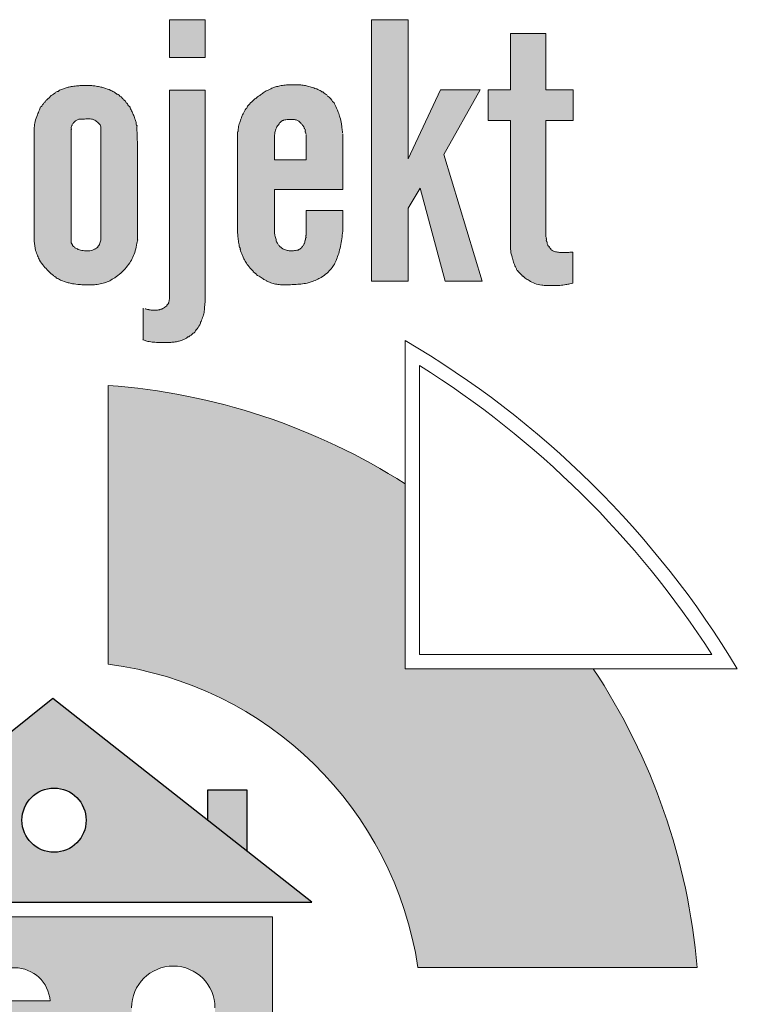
# Model space of a CAD drawing. Header units: millimetres. Extents: x -14609 to 44937, y 52278 to 67558.
# Tile 12 of 48: x 32071 to 32132, y 54076 to 54159. Entities that reach past the tile are written whole.
import ezdxf

# ---------------------------------------------------------------- set-up
doc = ezdxf.new("R2010")
doc.units = ezdxf.units.MM

msp = doc.modelspace()

# ---------------------------------------------------------------- hatches: boundary and pattern name
at = {"linetype": 'Continuous', "lineweight": 20}
for points in [[(32087.043, 54158.944), (32084.06, 54158.944), (32084.06, 54155.77), (32087.043, 54155.77)], [(32107.06, 54147.634), (32110.108, 54153.053), (32106.788, 54153.053), (32104.066, 54147.265), (32104.066, 54158.944), (32101.006, 54158.944), (32101.006, 54137.012), (32104.066, 54137.012), (32104.066, 54143.136), (32105.088, 54144.813), (32107.193, 54137.012), (32110.297, 54137.012)], [(32110.804, 54153.053), (32110.804, 54150.484), (32112.664, 54150.484), (32112.666, 54139.743), (32112.695, 54139.465), (32112.736, 54139.27), (32112.869, 54138.769), (32112.985, 54138.428), (32113.077, 54138.207), (32113.162, 54138.049), (32113.284, 54137.866), (32113.384, 54137.742), (32113.721, 54137.402), (32113.843, 54137.298), (32113.974, 54137.207), (32114.427, 54136.953), (32114.641, 54136.845), (32114.807, 54136.78), (32115.019, 54136.722), (32115.276, 54136.677), (32115.594, 54136.647), (32115.993, 54136.635), (32116.532, 54136.645), (32116.95, 54136.671), (32117.287, 54136.714), (32117.737, 54136.805), (32117.891, 54136.849), (32117.891, 54139.445), (32117.384, 54139.415), (32117.13, 54139.405), (32116.853, 54139.418), (32116.577, 54139.451), (32116.4, 54139.488), (32116.285, 54139.526), (32116.199, 54139.569), (32116.119, 54139.625), (32116.031, 54139.708), (32115.939, 54139.82), (32115.847, 54139.962), (32115.781, 54140.091), (32115.732, 54140.227), (32115.69, 54140.415), (32115.643, 54140.774), (32115.643, 54150.484), (32117.929, 54150.484), (32117.929, 54153.053), (32115.643, 54153.053), (32115.643, 54157.789), (32112.664, 54157.789), (32112.664, 54153.053)], [(32081.852, 54132.117), (32081.948, 54132.062), (32082.119, 54131.995), (32082.279, 54131.95), (32082.697, 54131.886), (32083.23, 54131.865), (32083.836, 54131.866), (32084.112, 54131.873), (32084.46, 54131.908), (32084.768, 54131.959), (32084.983, 54132.011), (32085.156, 54132.072), (32085.356, 54132.166), (32085.58, 54132.293), (32085.779, 54132.426), (32085.939, 54132.55), (32086.074, 54132.675), (32086.224, 54132.837), (32086.41, 54133.066), (32086.526, 54133.233), (32086.605, 54133.377), (32086.718, 54133.649), (32086.855, 54134.01), (32086.921, 54134.24), (32086.967, 54134.475), (32086.997, 54134.768), (32087.039, 54135.281), (32087.043, 54153.043), (32084.06, 54153.043), (32084.057, 54135.614), (32084.019, 54135.281), (32083.991, 54135.187), (32083.892, 54135.042), (32083.751, 54134.902), (32083.63, 54134.802), (32083.514, 54134.727), (32083.39, 54134.667), (32083.24, 54134.62), (32083.085, 54134.591), (32082.908, 54134.582), (32082.534, 54134.581), (32082.398, 54134.6), (32082.131, 54134.671), (32081.996, 54134.694), (32081.886, 54134.728)], [(32078.919, 54104.877, -0.335183), (32104.894, 54079.445), (32128.322, 54079.445, 0.126084), (32119.605, 54104.502), (32103.829, 54104.502), (32103.829, 54120.006, 0.124678), (32078.919, 54128.266)]]:
    msp.add_hatch(color=152, dxfattribs=at).paths.add_polyline_path(points)
h = msp.add_hatch(color=152, dxfattribs=at)
h.paths.add_polyline_path([(32072.713, 54140.346), (32072.744, 54139.977), (32072.78, 54139.753), (32072.829, 54139.562), (32072.916, 54139.323), (32073.104, 54138.878), (32073.181, 54138.727), (32073.29, 54138.562), (32073.448, 54138.36), (32073.743, 54138.014), (32073.918, 54137.83), (32074.126, 54137.638), (32074.432, 54137.384), (32074.57, 54137.285), (32074.743, 54137.188), (32075.002, 54137.071), (32075.294, 54136.96), (32075.592, 54136.87), (32075.896, 54136.802), (32076.233, 54136.75), (32076.571, 54136.72), (32077.081, 54136.705), (32077.705, 54136.71), (32077.959, 54136.728), (32078.211, 54136.767), (32078.488, 54136.832), (32078.731, 54136.91), (32078.939, 54136.999), (32079.165, 54137.118), (32079.455, 54137.296), (32079.688, 54137.458), (32079.888, 54137.617), (32080.077, 54137.788), (32080.274, 54137.991), (32080.48, 54138.226), (32080.653, 54138.451), (32080.796, 54138.662), (32080.922, 54138.884), (32081.031, 54139.115), (32081.121, 54139.354), (32081.2, 54139.626), (32081.273, 54139.959), (32081.361, 54140.49), (32081.359, 54148.765), (32081.315, 54150.088), (32081.289, 54150.23), (32081.221, 54150.447), (32081.053, 54150.912), (32080.917, 54151.213), (32080.738, 54151.561), (32080.64, 54151.719), (32080.349, 54152.12), (32080.266, 54152.21), (32079.951, 54152.508), (32079.82, 54152.608), (32079.458, 54152.847), (32079.259, 54152.955), (32078.995, 54153.073), (32078.704, 54153.179), (32078.388, 54153.272), (32078.106, 54153.334), (32077.718, 54153.392), (32077.431, 54153.419), (32076.915, 54153.426), (32076.544, 54153.416), (32076.113, 54153.376), (32075.766, 54153.326), (32075.504, 54153.268), (32075.228, 54153.182), (32074.959, 54153.078), (32074.754, 54152.98), (32074.613, 54152.895), (32074.375, 54152.73), (32074.149, 54152.585), (32074.053, 54152.508), (32073.849, 54152.303), (32073.715, 54152.175), (32073.44, 54151.841), (32073.31, 54151.655), (32073.184, 54151.442), (32073.095, 54151.256), (32072.846, 54150.621), (32072.785, 54150.425), (32072.746, 54150.223), (32072.713, 54149.914)])
h.paths.add_polyline_path([(32075.811, 54140.25), (32075.813, 54149.9), (32075.834, 54150.013), (32075.869, 54150.102), (32075.927, 54150.201), (32076.02, 54150.323), (32076.101, 54150.405), (32076.191, 54150.476), (32076.324, 54150.551), (32076.414, 54150.583), (32076.547, 54150.602), (32077.158, 54150.62), (32077.407, 54150.614), (32077.577, 54150.591), (32077.707, 54150.555), (32077.811, 54150.506), (32077.906, 54150.442), (32078.066, 54150.306), (32078.147, 54150.225), (32078.268, 54150.046), (32078.296, 54149.93), (32078.292, 54140.441), (32078.24, 54140.262), (32078.151, 54140.044), (32078.09, 54139.935), (32077.963, 54139.804), (32077.842, 54139.731), (32077.657, 54139.643), (32077.496, 54139.587), (32077.361, 54139.56), (32077.207, 54139.55), (32076.88, 54139.566), (32076.666, 54139.594), (32076.5, 54139.634), (32076.355, 54139.689), (32076.219, 54139.762), (32076.079, 54139.861), (32075.925, 54140.013), (32075.869, 54140.105)], flags=0)
h = msp.add_hatch(color=152, dxfattribs=at)
h.paths.add_polyline_path([(32089.768, 54149.541), (32089.771, 54141.024), (32089.857, 54140.272), (32089.91, 54139.948), (32089.97, 54139.703), (32090.053, 54139.465), (32090.273, 54138.927), (32090.366, 54138.749), (32090.516, 54138.514), (32090.693, 54138.268), (32090.838, 54138.093), (32091.012, 54137.911), (32091.252, 54137.687), (32091.426, 54137.541), (32091.671, 54137.363), (32092.134, 54137.056), (32092.268, 54136.986), (32092.553, 54136.881), (32092.818, 54136.8), (32093.04, 54136.754), (32093.366, 54136.715), (32093.669, 54136.698), (32094.022, 54136.703), (32094.753, 54136.743), (32095.205, 54136.787), (32095.554, 54136.839), (32095.8, 54136.897), (32096.064, 54136.983), (32096.321, 54137.089), (32096.569, 54137.213), (32096.852, 54137.379), (32097.063, 54137.52), (32097.222, 54137.644), (32097.352, 54137.763), (32097.508, 54137.928), (32097.703, 54138.161), (32097.823, 54138.324), (32097.913, 54138.475), (32098.008, 54138.681), (32098.188, 54139.154), (32098.28, 54139.442), (32098.365, 54139.785), (32098.463, 54140.281), (32098.538, 54140.78), (32098.59, 54141.205), (32098.59, 54142.939), (32095.513, 54142.939), (32095.51, 54140.86), (32095.451, 54140.444), (32095.409, 54140.29), (32095.343, 54140.122), (32095.269, 54139.98), (32095.212, 54139.898), (32095.128, 54139.813), (32095.006, 54139.709), (32094.921, 54139.656), (32094.828, 54139.619), (32094.71, 54139.595), (32094.431, 54139.568), (32094.091, 54139.568), (32093.933, 54139.588), (32093.777, 54139.627), (32093.666, 54139.672), (32093.582, 54139.726), (32093.403, 54139.854), (32093.283, 54139.96), (32093.218, 54140.036), (32093.105, 54140.201), (32093.051, 54140.308), (32092.998, 54140.48), (32092.905, 54140.828), (32092.871, 54141.045), (32092.859, 54141.165), (32092.859, 54144.707), (32098.59, 54144.707), (32098.587, 54149.384), (32098.497, 54150.063), (32098.416, 54150.519), (32098.35, 54150.788), (32098.251, 54151.086), (32098.102, 54151.467), (32097.998, 54151.684), (32097.894, 54151.859), (32097.602, 54152.287), (32097.531, 54152.372), (32097.435, 54152.459), (32096.982, 54152.841), (32096.86, 54152.924), (32096.696, 54153.012), (32096.458, 54153.114), (32096.177, 54153.208), (32095.575, 54153.392), (32095.358, 54153.438), (32095.1, 54153.468), (32094.805, 54153.479), (32094.175, 54153.481), (32093.695, 54153.452), (32093.402, 54153.41), (32093.112, 54153.349), (32092.899, 54153.284), (32092.52, 54153.136), (32092.27, 54153.016), (32092.093, 54152.915), (32091.438, 54152.463), (32091.027, 54152.117), (32090.853, 54151.951), (32090.69, 54151.774), (32090.539, 54151.586), (32090.415, 54151.402), (32090.297, 54151.192), (32090.18, 54150.94), (32089.993, 54150.457), (32089.905, 54150.193), (32089.835, 54149.905)])
h.paths.add_polyline_path([(32095.513, 54147.202), (32092.859, 54147.202), (32092.861, 54149.191), (32092.913, 54149.512), (32092.963, 54149.711), (32093.022, 54149.863), (32093.081, 54149.97), (32093.248, 54150.202), (32093.351, 54150.327), (32093.439, 54150.412), (32093.594, 54150.508), (32093.713, 54150.536), (32093.996, 54150.567), (32094.281, 54150.575), (32094.525, 54150.567), (32094.667, 54150.545), (32094.783, 54150.507), (32094.936, 54150.408), (32095.069, 54150.282), (32095.131, 54150.201), (32095.239, 54150.079), (32095.317, 54149.959), (32095.383, 54149.833), (32095.43, 54149.699), (32095.513, 54149.321)], flags=0)
at = {"linetype": 'Continuous', "lineweight": 25, "true_color": 0xdf0000}
h = msp.add_hatch(color=12, dxfattribs=at)
h.paths.add_polyline_path([(32052.945, 54084.918), (32095.987, 54084.918), (32074.257, 54102.01)])
h.paths.add_polyline_path([(32071.679, 54091.795, -1.000002), (32077.064, 54091.795, -1)], flags=0)
msp.add_hatch(color=12, dxfattribs=at).paths.add_polyline_path([(32090.539, 54094.337), (32087.263, 54094.337), (32087.263, 54091.78), (32090.539, 54089.203)])
at = {"linetype": 'Continuous', "lineweight": 20}
h = msp.add_hatch(color=152, dxfattribs=at)
h.paths.add_polyline_path([(32055.819, 54083.678), (32055.819, 54065.502), (32080.872, 54065.502), (32080.872, 54076.058, -0.999998), (32087.871, 54076.058), (32087.871, 54065.502), (32092.694, 54065.502), (32092.694, 54083.678)])
h.paths.add_polyline_path([(32066.972, 54071.447), (32061.024, 54071.447), (32061.024, 54075.704), (32066.972, 54075.704)], flags=0)
h.paths.add_polyline_path([(32061.031, 54076.647, -0.933066), (32066.965, 54076.647)], flags=0)
h.paths.add_polyline_path([(32068.096, 54075.704), (32074.044, 54075.704), (32074.044, 54071.447), (32068.096, 54071.447)], flags=0)
h.paths.add_polyline_path([(32074.037, 54076.647), (32068.103, 54076.647, -0.933066)], flags=0)

# ---------------------------------------------------------------- linework, layer by layer
at = {"color": 152, "linetype": 'Continuous', "lineweight": 20}
for p, q in [((32078.919, 54128.266), (32078.919, 54104.877)), ((32068.103, 54076.647), (32074.037, 54076.647))]:
    msp.add_line(p, q, dxfattribs=at)
at = {"color": 152, "linetype": 'Continuous', "lineweight": 20, "flags": 128}
msp.add_lwpolyline([(32084.06, 54158.944), (32087.043, 54158.944), (32087.043, 54155.77), (32084.06, 54155.77)], close=True, dxfattribs=at)
for points in [[(32104.066, 54143.136), (32104.066, 54137.012), (32101.006, 54137.012), (32101.006, 54158.944), (32104.066, 54158.944), (32104.066, 54147.265)], [(32112.664, 54153.053), (32112.664, 54157.789), (32115.643, 54157.789), (32115.643, 54153.053)], [(32084.06, 54135.634), (32084.06, 54153.043), (32087.043, 54153.043), (32087.043, 54135.317)], [(32110.108, 54153.053), (32106.788, 54153.053), (32104.066, 54147.265)], [(32110.108, 54153.053), (32107.06, 54147.634)], [(32112.664, 54150.484), (32110.804, 54150.484), (32110.804, 54153.053), (32112.664, 54153.053)], [(32115.643, 54150.484), (32117.929, 54150.484), (32117.929, 54153.053), (32115.643, 54153.053)], [(32112.664, 54139.763), (32112.664, 54150.484)], [(32115.643, 54150.484), (32115.643, 54140.774)], [(32072.712, 54149.894), (32072.712, 54140.375)], [(32075.811, 54149.747), (32075.811, 54140.25)], [(32078.296, 54140.456), (32078.296, 54149.93)], [(32089.768, 54149.541), (32089.768, 54141.049)], [(32081.361, 54140.49), (32081.361, 54148.703)], [(32092.859, 54144.707), (32098.59, 54144.707), (32098.59, 54149.365)], [(32092.859, 54147.202), (32095.513, 54147.202), (32095.513, 54149.321)], [(32092.859, 54147.202), (32092.859, 54149.17)], [(32105.088, 54144.813), (32107.193, 54137.012), (32110.297, 54137.012), (32107.06, 54147.634)], [(32092.859, 54141.165), (32092.859, 54144.707)], [(32104.066, 54143.136), (32105.088, 54144.813)], [(32098.59, 54141.205), (32098.59, 54142.939), (32095.513, 54142.939), (32095.513, 54140.88)], [(32117.891, 54139.445), (32117.891, 54136.849)], [(32081.852, 54132.117), (32081.852, 54134.733)], [(32131.694, 54104.502), (32103.829, 54104.502), (32103.829, 54132.027)], [(32131.694, 54104.502), (32103.829, 54104.502), (32103.829, 54132.027)], [(32129.558, 54105.709), (32105.036, 54105.709), (32105.036, 54129.926)], [(32080.872, 54065.502), (32055.819, 54065.502), (32055.819, 54083.678), (32092.694, 54083.678), (32092.694, 54065.502), (32087.871, 54065.502)], [(32128.322, 54079.445), (32104.894, 54079.445)]]:
    msp.add_lwpolyline(points, dxfattribs=at)
at = {"color": 12, "linetype": 'Continuous', "lineweight": 25, "true_color": 0xdf0000, "flags": 128}
msp.add_lwpolyline([(32052.945, 54084.918), (32095.987, 54084.918), (32074.257, 54102.01)], close=True, dxfattribs=at)
msp.add_lwpolyline([(32087.263, 54091.78), (32087.263, 54094.337), (32090.539, 54094.337), (32090.539, 54089.203)], dxfattribs=at)
at = {"color": 12, "linetype": 'Continuous', "lineweight": 25, "true_color": 0xdf0000}
msp.add_circle((32074.372, 54091.795), 2.692, dxfattribs=at)
at = {"color": 152, "linetype": 'Continuous', "lineweight": 20}
for centre, radius, start, end in [((32063.741, 54063.578), 79.325, 31.05859, 59.64442), ((32062.889, 54062.725), 79.325, 32.81122, 57.90508), ((32075.069, 54074.964), 53.441, 57.4408, 85.86816), ((32075.069, 54074.964), 30.16, 8.54401, 82.66507), ((32075.069, 54074.964), 53.441, 4.80971, 33.5544), ((32071.07, 54076.441), 2.974, 3.96627, 176.03373), ((32084.372, 54076.058), 3.5, 0, 180)]:
    msp.add_arc(centre, radius, start, end, dxfattribs=at)
for points, knots in [([(32072.712, 54149.894), (32072.726, 54150.064), (32072.74, 54150.234), (32072.779, 54150.398), (32072.825, 54150.593), (32072.906, 54150.78), (32072.981, 54150.969), (32073.034, 54151.104), (32073.083, 54151.239), (32073.146, 54151.369), (32073.195, 54151.469), (32073.201, 54151.659), (32073.313, 54151.659), (32073.395, 54151.659), (32073.372, 54151.86), (32073.454, 54151.86), (32073.526, 54151.86), (32073.519, 54152.026), (32073.591, 54152.026), (32073.666, 54152.026), (32073.662, 54152.197), (32073.736, 54152.197), (32073.804, 54152.197), (32073.817, 54152.338), (32073.886, 54152.338), (32073.961, 54152.338), (32073.989, 54152.449), (32074.044, 54152.5), (32074.16, 54152.608), (32074.305, 54152.681), (32074.437, 54152.771), (32074.505, 54152.817), (32074.557, 54152.912), (32074.638, 54152.912), (32074.741, 54152.912), (32074.808, 54153.057), (32074.912, 54153.057)], [0, 0, 0, 0, 1, 1, 1, 2, 2, 2, 3, 3, 3, 4, 4, 4, 5, 5, 5, 6, 6, 6, 7, 7, 7, 8, 8, 8, 9, 9, 9, 10, 10, 10, 11, 11, 11, 12, 12, 12, 12]), ([(32074.912, 54153.057), (32075.018, 54153.105), (32075.127, 54153.147), (32075.237, 54153.185), (32075.339, 54153.221), (32075.443, 54153.253), (32075.548, 54153.279), (32075.637, 54153.302), (32075.727, 54153.32), (32075.818, 54153.335), (32075.958, 54153.359), (32076.099, 54153.376), (32076.241, 54153.39), (32076.375, 54153.404), (32076.51, 54153.415), (32076.644, 54153.421), (32076.795, 54153.427), (32076.946, 54153.426), (32077.097, 54153.425), (32077.22, 54153.425), (32077.342, 54153.424), (32077.465, 54153.417), (32077.575, 54153.41), (32077.684, 54153.397), (32077.794, 54153.383), (32077.933, 54153.364), (32078.071, 54153.343), (32078.208, 54153.314), (32078.326, 54153.289), (32078.443, 54153.259), (32078.559, 54153.225), (32078.752, 54153.167), (32078.942, 54153.099), (32079.126, 54153.017), (32079.247, 54152.963), (32079.366, 54152.904), (32079.479, 54152.834), (32079.552, 54152.79), (32079.607, 54152.693), (32079.693, 54152.693), (32079.797, 54152.693), (32079.843, 54152.512), (32079.947, 54152.512), (32080.04, 54152.512), (32080.056, 54152.318), (32080.15, 54152.318), (32080.231, 54152.318), (32080.244, 54152.149), (32080.325, 54152.149), (32080.414, 54152.149), (32080.395, 54151.933), (32080.484, 54151.933), (32080.584, 54151.933), (32080.56, 54151.692), (32080.659, 54151.692), (32080.749, 54151.692), (32080.752, 54151.537), (32080.793, 54151.458), (32080.848, 54151.353), (32080.9, 54151.248), (32080.95, 54151.142), (32080.999, 54151.039), (32081.046, 54150.935), (32081.085, 54150.829), (32081.109, 54150.765), (32081.13, 54150.7), (32081.153, 54150.636), (32081.188, 54150.536), (32081.227, 54150.438), (32081.259, 54150.336), (32081.286, 54150.252), (32081.228, 54150.077), (32081.316, 54150.077), (32081.357, 54150.077), (32081.321, 54149.996), (32081.321, 54149.955), (32081.329, 54149.538), (32081.343, 54149.121), (32081.361, 54148.703)], [0, 0, 0, 0, 1, 1, 1, 2, 2, 2, 3, 3, 3, 4, 4, 4, 5, 5, 5, 6, 6, 6, 7, 7, 7, 8, 8, 8, 9, 9, 9, 10, 10, 10, 11, 11, 11, 12, 12, 12, 13, 13, 13, 14, 14, 14, 15, 15, 15, 16, 16, 16, 17, 17, 17, 18, 18, 18, 19, 19, 19, 20, 20, 20, 21, 21, 21, 22, 22, 22, 23, 23, 23, 24, 24, 24, 25, 25, 25, 26, 26, 26, 26]), ([(32090.661, 54151.74), (32090.79, 54151.893), (32090.932, 54152.036), (32091.084, 54152.167), (32091.15, 54152.224), (32091.198, 54152.336), (32091.286, 54152.336), (32091.355, 54152.336), (32091.377, 54152.469), (32091.446, 54152.469), (32091.518, 54152.469), (32091.552, 54152.592), (32091.624, 54152.592), (32091.683, 54152.592), (32091.711, 54152.692), (32091.77, 54152.692), (32091.833, 54152.692), (32091.863, 54152.799), (32091.926, 54152.799), (32091.993, 54152.799), (32092.024, 54152.914), (32092.091, 54152.914), (32092.157, 54152.914), (32092.198, 54153.013), (32092.265, 54153.013), (32092.348, 54153.013), (32092.413, 54153.089), (32092.488, 54153.123), (32092.593, 54153.169), (32092.7, 54153.209), (32092.806, 54153.25), (32092.853, 54153.267), (32092.9, 54153.285), (32092.947, 54153.301), (32093.068, 54153.341), (32093.193, 54153.37), (32093.318, 54153.394), (32093.466, 54153.423), (32093.616, 54153.446), (32093.766, 54153.458), (32093.842, 54153.464), (32093.918, 54153.472), (32093.994, 54153.472), (32094.059, 54153.472), (32094.123, 54153.479), (32094.187, 54153.481), (32094.334, 54153.486), (32094.481, 54153.481), (32094.628, 54153.48), (32094.743, 54153.479), (32094.857, 54153.48), (32094.971, 54153.476), (32095.105, 54153.471), (32095.239, 54153.458), (32095.371, 54153.436), (32095.428, 54153.426), (32095.485, 54153.414), (32095.542, 54153.401), (32095.68, 54153.367), (32095.815, 54153.319), (32095.951, 54153.277), (32096.086, 54153.235), (32096.222, 54153.197), (32096.355, 54153.152)], [0, 0, 0, 0, 1, 1, 1, 2, 2, 2, 3, 3, 3, 4, 4, 4, 5, 5, 5, 6, 6, 6, 7, 7, 7, 8, 8, 8, 9, 9, 9, 10, 10, 10, 11, 11, 11, 12, 12, 12, 13, 13, 13, 14, 14, 14, 15, 15, 15, 16, 16, 16, 17, 17, 17, 18, 18, 18, 19, 19, 19, 20, 20, 20, 21, 21, 21, 21]), ([(32096.626, 54153.045), (32096.73, 54152.998), (32096.811, 54152.883), (32096.924, 54152.883), (32096.974, 54152.883), (32096.993, 54152.792), (32097.043, 54152.792), (32097.11, 54152.792), (32097.128, 54152.662), (32097.195, 54152.662), (32097.27, 54152.662), (32097.291, 54152.515), (32097.367, 54152.515), (32097.44, 54152.515), (32097.459, 54152.371), (32097.532, 54152.371), (32097.596, 54152.371), (32097.586, 54152.219), (32097.65, 54152.219), (32097.721, 54152.219), (32097.697, 54152.042), (32097.768, 54152.042), (32097.858, 54152.042), (32097.872, 54151.895), (32097.92, 54151.819), (32098.042, 54151.625), (32098.129, 54151.409), (32098.211, 54151.193), (32098.266, 54151.048), (32098.318, 54150.903), (32098.359, 54150.755), (32098.409, 54150.576), (32098.442, 54150.393), (32098.473, 54150.21), (32098.492, 54150.098), (32098.51, 54149.986), (32098.525, 54149.873), (32098.544, 54149.736), (32098.559, 54149.597), (32098.577, 54149.459)], [0, 0, 0, 0, 1, 1, 1, 2, 2, 2, 3, 3, 3, 4, 4, 4, 5, 5, 5, 6, 6, 6, 7, 7, 7, 8, 8, 8, 9, 9, 9, 10, 10, 10, 11, 11, 11, 12, 12, 12, 13, 13, 13, 13]), ([(32089.768, 54149.541), (32089.847, 54149.541), (32089.795, 54149.697), (32089.809, 54149.774), (32089.837, 54149.923), (32089.869, 54150.07), (32089.912, 54150.215), (32089.952, 54150.349), (32090.001, 54150.481), (32090.051, 54150.613), (32090.108, 54150.763), (32090.166, 54150.914), (32090.233, 54151.06), (32090.303, 54151.212), (32090.383, 54151.36), (32090.476, 54151.498)], [0, 0, 0, 0, 1, 1, 1, 2, 2, 2, 3, 3, 3, 4, 4, 4, 5, 5, 5, 5]), ([(32075.811, 54149.747), (32075.87, 54149.747), (32075.757, 54149.924), (32075.815, 54149.924), (32075.855, 54149.924), (32075.803, 54150.04), (32075.843, 54150.04), (32075.923, 54150.04), (32075.881, 54150.25), (32075.961, 54150.25), (32076.008, 54150.25), (32076.004, 54150.357), (32076.051, 54150.357), (32076.105, 54150.357), (32076.119, 54150.463), (32076.172, 54150.463), (32076.212, 54150.463), (32076.234, 54150.525), (32076.274, 54150.525), (32076.314, 54150.525), (32076.344, 54150.575), (32076.383, 54150.575), (32076.423, 54150.575), (32076.46, 54150.598), (32076.499, 54150.598), (32076.542, 54150.598), (32076.584, 54150.605), (32076.626, 54150.607), (32076.722, 54150.611), (32076.818, 54150.611), (32076.914, 54150.613), (32077.076, 54150.617), (32077.238, 54150.626), (32077.4, 54150.615), (32077.467, 54150.61), (32077.531, 54150.587), (32077.598, 54150.587), (32077.67, 54150.587), (32077.728, 54150.513), (32077.799, 54150.513), (32077.858, 54150.513), (32077.885, 54150.412), (32077.944, 54150.412), (32077.998, 54150.412), (32078.012, 54150.306), (32078.066, 54150.306), (32078.107, 54150.306), (32078.111, 54150.22), (32078.152, 54150.22), (32078.195, 54150.22), (32078.185, 54150.115), (32078.229, 54150.115), (32078.266, 54150.115), (32078.276, 54150.056), (32078.296, 54149.93)], [0, 0, 0, 0, 1, 1, 1, 2, 2, 2, 3, 3, 3, 4, 4, 4, 5, 5, 5, 6, 6, 6, 7, 7, 7, 8, 8, 8, 9, 9, 9, 10, 10, 10, 11, 11, 11, 12, 12, 12, 13, 13, 13, 14, 14, 14, 15, 15, 15, 16, 16, 16, 17, 17, 17, 18, 18, 18, 18]), ([(32092.859, 54149.17), (32092.877, 54149.305), (32092.896, 54149.441), (32092.927, 54149.575), (32092.957, 54149.708), (32093.001, 54149.84), (32093.072, 54149.955), (32093.096, 54149.995), (32093.105, 54150.071), (32093.152, 54150.071), (32093.26, 54150.071), (32093.242, 54150.326), (32093.35, 54150.326), (32093.4, 54150.326), (32093.409, 54150.429), (32093.459, 54150.429), (32093.492, 54150.429), (32093.507, 54150.485), (32093.539, 54150.485), (32093.572, 54150.485), (32093.598, 54150.519), (32093.63, 54150.519), (32093.692, 54150.519), (32093.75, 54150.549), (32093.811, 54150.549), (32093.885, 54150.549), (32093.958, 54150.569), (32094.032, 54150.569), (32094.121, 54150.569), (32094.21, 54150.575), (32094.299, 54150.575), (32094.382, 54150.575), (32094.465, 54150.565), (32094.548, 54150.565), (32094.635, 54150.565), (32094.712, 54150.501), (32094.798, 54150.501), (32094.839, 54150.501), (32094.862, 54150.437), (32094.903, 54150.437), (32094.933, 54150.437), (32095.03, 54150.264), (32095.084, 54150.264), (32095.117, 54150.264), (32095.11, 54150.186), (32095.143, 54150.186), (32095.185, 54150.186), (32095.186, 54150.092), (32095.228, 54150.092), (32095.266, 54150.092), (32095.255, 54149.998), (32095.293, 54149.998), (32095.361, 54149.998), (32095.322, 54149.82), (32095.389, 54149.82), (32095.43, 54149.82), (32095.388, 54149.703), (32095.429, 54149.703), (32095.494, 54149.703), (32095.408, 54149.513), (32095.473, 54149.513), (32095.521, 54149.513), (32095.455, 54149.374), (32095.503, 54149.374)], [0, 0, 0, 0, 1, 1, 1, 2, 2, 2, 3, 3, 3, 4, 4, 4, 5, 5, 5, 6, 6, 6, 7, 7, 7, 8, 8, 8, 9, 9, 9, 10, 10, 10, 11, 11, 11, 12, 12, 12, 13, 13, 13, 14, 14, 14, 15, 15, 15, 16, 16, 16, 17, 17, 17, 18, 18, 18, 19, 19, 19, 20, 20, 20, 21, 21, 21, 21]), ([(32098.59, 54141.205), (32098.564, 54140.99), (32098.539, 54140.774), (32098.507, 54140.559), (32098.476, 54140.348), (32098.439, 54140.139), (32098.396, 54139.93), (32098.355, 54139.731), (32098.309, 54139.532), (32098.249, 54139.339), (32098.197, 54139.17), (32098.134, 54139.005), (32098.071, 54138.839), (32098.017, 54138.699), (32097.962, 54138.558), (32097.888, 54138.428), (32097.812, 54138.296), (32097.717, 54138.175), (32097.619, 54138.057), (32097.51, 54137.927), (32097.398, 54137.8), (32097.272, 54137.688), (32097.12, 54137.551), (32096.948, 54137.436), (32096.772, 54137.33), (32096.649, 54137.256), (32096.525, 54137.186), (32096.396, 54137.124), (32096.25, 54137.054), (32096.099, 54136.993), (32095.944, 54136.942), (32095.833, 54136.905), (32095.721, 54136.873), (32095.606, 54136.849), (32095.519, 54136.831), (32095.432, 54136.817), (32095.344, 54136.805), (32095.172, 54136.781), (32095, 54136.763), (32094.827, 54136.748), (32094.617, 54136.731), (32094.406, 54136.721), (32094.194, 54136.711), (32094.016, 54136.702), (32093.837, 54136.694), (32093.659, 54136.698), (32093.528, 54136.701), (32093.397, 54136.711), (32093.267, 54136.725), (32093.122, 54136.74), (32092.978, 54136.76), (32092.838, 54136.795), (32092.706, 54136.827), (32092.577, 54136.873), (32092.448, 54136.918), (32092.367, 54136.946), (32092.127, 54137.013), (32092.212, 54137.013), (32092.302, 54137.013), (32092.056, 54137.105), (32091.98, 54137.156), (32091.878, 54137.224), (32091.776, 54137.292), (32091.675, 54137.361), (32091.576, 54137.429), (32091.264, 54137.574), (32091.384, 54137.574)], [0, 0, 0, 0, 1, 1, 1, 2, 2, 2, 3, 3, 3, 4, 4, 4, 5, 5, 5, 6, 6, 6, 7, 7, 7, 8, 8, 8, 9, 9, 9, 10, 10, 10, 11, 11, 11, 12, 12, 12, 13, 13, 13, 14, 14, 14, 15, 15, 15, 16, 16, 16, 17, 17, 17, 18, 18, 18, 19, 19, 19, 20, 20, 20, 21, 21, 21, 22, 22, 22, 22]), ([(32092.859, 54141.165), (32092.869, 54141.063), (32092.879, 54140.962), (32092.898, 54140.862), (32092.922, 54140.739), (32092.96, 54140.618), (32092.993, 54140.496), (32093.014, 54140.422), (32092.988, 54140.279), (32093.064, 54140.279), (32093.099, 54140.279), (32093.079, 54140.186), (32093.115, 54140.186), (32093.155, 54140.186), (32093.142, 54140.085), (32093.182, 54140.085), (32093.216, 54140.085), (32093.209, 54140.004), (32093.243, 54140.004), (32093.292, 54140.004), (32093.298, 54139.9), (32093.348, 54139.9), (32093.392, 54139.9), (32093.408, 54139.816), (32093.452, 54139.816), (32093.484, 54139.816), (32093.5, 54139.763), (32093.532, 54139.763), (32093.569, 54139.763), (32093.584, 54139.698), (32093.62, 54139.698), (32093.679, 54139.698), (32093.723, 54139.626), (32093.782, 54139.626), (32093.84, 54139.626), (32093.893, 54139.584), (32093.951, 54139.584), (32093.998, 54139.584), (32094.045, 54139.568), (32094.092, 54139.568), (32094.155, 54139.568), (32094.218, 54139.567), (32094.281, 54139.567), (32094.339, 54139.567), (32094.398, 54139.569), (32094.457, 54139.569), (32094.514, 54139.569), (32094.569, 54139.586), (32094.626, 54139.586), (32094.7, 54139.586), (32094.769, 54139.623), (32094.842, 54139.623), (32094.898, 54139.623), (32094.936, 54139.7), (32094.993, 54139.7), (32095.049, 54139.7), (32095.065, 54139.807), (32095.121, 54139.807), (32095.169, 54139.807), (32095.174, 54139.909), (32095.221, 54139.909), (32095.263, 54139.909), (32095.247, 54140.015), (32095.289, 54140.015), (32095.362, 54140.015), (32095.308, 54140.212), (32095.381, 54140.212), (32095.46, 54140.212), (32095.371, 54140.439), (32095.45, 54140.439), (32095.519, 54140.439), (32095.412, 54140.644), (32095.481, 54140.644), (32095.56, 54140.644), (32095.434, 54140.88), (32095.513, 54140.88)], [0, 0, 0, 0, 1, 1, 1, 2, 2, 2, 3, 3, 3, 4, 4, 4, 5, 5, 5, 6, 6, 6, 7, 7, 7, 8, 8, 8, 9, 9, 9, 10, 10, 10, 11, 11, 11, 12, 12, 12, 13, 13, 13, 14, 14, 14, 15, 15, 15, 16, 16, 16, 17, 17, 17, 18, 18, 18, 19, 19, 19, 20, 20, 20, 21, 21, 21, 22, 22, 22, 23, 23, 23, 24, 24, 24, 25, 25, 25, 25]), ([(32074.31, 54137.482), (32074.166, 54137.601), (32074.025, 54137.722), (32073.895, 54137.853), (32073.761, 54137.988), (32073.638, 54138.133), (32073.515, 54138.279), (32073.387, 54138.432), (32073.258, 54138.587), (32073.163, 54138.76), (32073.097, 54138.88), (32073.046, 54139.009), (32072.993, 54139.137), (32072.93, 54139.289), (32072.864, 54139.44), (32072.818, 54139.596), (32072.746, 54139.846), (32072.727, 54140.111), (32072.712, 54140.375)], [0, 0, 0, 0, 1, 1, 1, 2, 2, 2, 3, 3, 3, 4, 4, 4, 5, 5, 5, 6, 6, 6, 6]), ([(32081.361, 54140.49), (32081.455, 54140.49), (32081.333, 54140.303), (32081.318, 54140.21), (32081.281, 54139.988), (32081.239, 54139.765), (32081.179, 54139.547), (32081.13, 54139.37), (32081.069, 54139.195), (32080.993, 54139.028), (32080.915, 54138.859), (32080.822, 54138.697), (32080.718, 54138.543), (32080.6, 54138.37), (32080.469, 54138.208), (32080.33, 54138.052), (32080.214, 54137.923), (32080.093, 54137.799), (32079.964, 54137.683), (32079.816, 54137.551), (32079.658, 54137.43), (32079.492, 54137.32)], [0, 0, 0, 0, 1, 1, 1, 2, 2, 2, 3, 3, 3, 4, 4, 4, 5, 5, 5, 6, 6, 6, 7, 7, 7, 7]), ([(32089.981, 54139.669), (32090.079, 54139.669), (32089.928, 54139.858), (32089.909, 54139.955), (32089.894, 54140.03), (32089.882, 54140.105), (32089.871, 54140.18), (32089.849, 54140.329), (32089.831, 54140.479), (32089.814, 54140.629), (32089.798, 54140.769), (32089.782, 54140.909), (32089.768, 54141.049)], [0, 0, 0, 0, 1, 1, 1, 2, 2, 2, 3, 3, 3, 4, 4, 4, 4]), ([(32117.891, 54139.445), (32117.925, 54139.445), (32117.755, 54139.44), (32117.789, 54139.44), (32117.863, 54139.44), (32117.642, 54139.433), (32117.57, 54139.429), (32117.464, 54139.422), (32117.358, 54139.411), (32117.252, 54139.407), (32117.089, 54139.4), (32116.926, 54139.409), (32116.764, 54139.426), (32116.651, 54139.438), (32116.54, 54139.454), (32116.429, 54139.481), (32116.36, 54139.498), (32116.159, 54139.552), (32116.229, 54139.552), (32116.306, 54139.552), (32115.969, 54139.692), (32116.046, 54139.692), (32116.113, 54139.692), (32115.853, 54139.848), (32115.92, 54139.848), (32115.997, 54139.848), (32115.725, 54140.046), (32115.802, 54140.046), (32115.859, 54140.046), (32115.682, 54140.205), (32115.739, 54140.205), (32115.829, 54140.205), (32115.59, 54140.47), (32115.681, 54140.47), (32115.724, 54140.47), (32115.621, 54140.597), (32115.664, 54140.597), (32115.723, 54140.597), (32115.583, 54140.774), (32115.643, 54140.774)], [0, 0, 0, 0, 1, 1, 1, 2, 2, 2, 3, 3, 3, 4, 4, 4, 5, 5, 5, 6, 6, 6, 7, 7, 7, 8, 8, 8, 9, 9, 9, 10, 10, 10, 11, 11, 11, 12, 12, 12, 13, 13, 13, 13]), ([(32077.8, 54139.709), (32077.663, 54139.64), (32077.521, 54139.583), (32077.374, 54139.561), (32077.264, 54139.546), (32077.151, 54139.55), (32077.039, 54139.556), (32076.887, 54139.564), (32076.737, 54139.575), (32076.59, 54139.61), (32076.509, 54139.629), (32076.271, 54139.689), (32076.354, 54139.689), (32076.451, 54139.689), (32076.01, 54139.84), (32076.107, 54139.84), (32076.196, 54139.84), (32075.829, 54140.024), (32075.917, 54140.024), (32075.999, 54140.024), (32075.727, 54140.25), (32075.811, 54140.25)], [0, 0, 0, 0, 1, 1, 1, 2, 2, 2, 3, 3, 3, 4, 4, 4, 5, 5, 5, 6, 6, 6, 7, 7, 7, 7]), ([(32078.186, 54140.123), (32078.283, 54140.123), (32077.951, 54139.876), (32078.044, 54139.876), (32078.141, 54139.876), (32077.699, 54139.709), (32077.8, 54139.709)], [0, 0, 0, 0, 1, 1, 1, 2, 2, 2, 2]), ([(32091.104, 54137.823), (32091.007, 54137.915), (32090.911, 54138.01), (32090.822, 54138.111), (32090.707, 54138.242), (32090.604, 54138.384), (32090.506, 54138.529), (32090.429, 54138.643), (32090.355, 54138.758), (32090.295, 54138.881), (32090.249, 54138.976), (32090.211, 54139.075), (32090.171, 54139.173), (32090.105, 54139.337), (32090.034, 54139.5), (32089.981, 54139.669)], [0, 0, 0, 0, 1, 1, 1, 2, 2, 2, 3, 3, 3, 4, 4, 4, 5, 5, 5, 5]), ([(32112.664, 54139.763), (32112.674, 54139.642), (32112.683, 54139.52), (32112.706, 54139.401), (32112.729, 54139.284), (32112.765, 54139.169), (32112.794, 54139.053), (32112.804, 54139.012), (32112.814, 54138.971), (32112.824, 54138.93), (32112.859, 54138.79), (32112.904, 54138.653), (32112.953, 54138.516), (32113.003, 54138.374), (32113.058, 54138.233), (32113.131, 54138.101), (32113.169, 54138.033), (32113.179, 54137.904), (32113.257, 54137.904), (32113.324, 54137.904), (32113.313, 54137.745), (32113.38, 54137.745), (32113.452, 54137.745), (32113.459, 54137.592), (32113.531, 54137.592), (32113.6, 54137.592), (32113.607, 54137.444), (32113.676, 54137.444), (32113.771, 54137.444), (32113.816, 54137.315), (32113.893, 54137.261), (32113.998, 54137.186), (32114.113, 54137.126), (32114.227, 54137.063), (32114.388, 54136.975), (32114.546, 54136.88), (32114.716, 54136.813), (32114.896, 54136.742), (32115.089, 54136.702), (32115.283, 54136.676), (32115.427, 54136.657), (32115.571, 54136.647), (32115.716, 54136.641), (32115.949, 54136.631), (32116.182, 54136.634), (32116.415, 54136.641), (32116.546, 54136.645), (32116.677, 54136.65), (32116.808, 54136.66), (32116.979, 54136.672), (32117.151, 54136.691), (32117.32, 54136.72), (32117.43, 54136.739), (32117.539, 54136.762), (32117.649, 54136.786), (32117.731, 54136.803), (32117.808, 54136.849), (32117.891, 54136.849)], [0, 0, 0, 0, 1, 1, 1, 2, 2, 2, 3, 3, 3, 4, 4, 4, 5, 5, 5, 6, 6, 6, 7, 7, 7, 8, 8, 8, 9, 9, 9, 10, 10, 10, 11, 11, 11, 12, 12, 12, 13, 13, 13, 14, 14, 14, 15, 15, 15, 16, 16, 16, 17, 17, 17, 18, 18, 18, 19, 19, 19, 19]), ([(32079.247, 54137.166), (32079.111, 54137.085), (32078.971, 54137.009), (32078.825, 54136.947), (32078.681, 54136.886), (32078.53, 54136.841), (32078.377, 54136.804), (32078.209, 54136.763), (32078.038, 54136.733), (32077.866, 54136.719), (32077.744, 54136.709), (32077.621, 54136.707), (32077.498, 54136.705), (32077.289, 54136.703), (32077.079, 54136.704), (32076.87, 54136.708), (32076.749, 54136.711), (32076.628, 54136.716), (32076.508, 54136.724), (32076.305, 54136.738), (32076.103, 54136.763), (32075.904, 54136.8), (32075.784, 54136.823), (32075.665, 54136.85), (32075.548, 54136.882), (32075.334, 54136.941), (32075.125, 54137.017), (32074.921, 54137.105), (32074.793, 54137.161), (32074.666, 54137.222), (32074.55, 54137.298)], [0, 0, 0, 0, 1, 1, 1, 2, 2, 2, 3, 3, 3, 4, 4, 4, 5, 5, 5, 6, 6, 6, 7, 7, 7, 8, 8, 8, 9, 9, 9, 10, 10, 10, 10]), ([(32084.06, 54135.634), (32084.099, 54135.634), (32084.007, 54135.519), (32084.045, 54135.519), (32084.099, 54135.519), (32083.975, 54135.357), (32084.03, 54135.357), (32084.093, 54135.357), (32083.925, 54135.176), (32083.986, 54135.176), (32084.068, 54135.176), (32083.75, 54134.981), (32083.833, 54134.981), (32083.917, 54134.981), (32083.568, 54134.817), (32083.65, 54134.817), (32083.735, 54134.817), (32083.348, 54134.686), (32083.433, 54134.686), (32083.508, 54134.686), (32083.143, 54134.614), (32083.219, 54134.614), (32083.284, 54134.614), (32082.961, 54134.586), (32083.026, 54134.586), (32083.121, 54134.586), (32082.836, 54134.583), (32082.741, 54134.582), (32082.668, 54134.581), (32082.446, 54134.582), (32082.52, 54134.582), (32082.587, 54134.582), (32082.254, 54134.618), (32082.322, 54134.618), (32082.39, 54134.618), (32082.057, 54134.672), (32082.125, 54134.672), (32082.165, 54134.672), (32081.966, 54134.691), (32082.007, 54134.691)], [0, 0, 0, 0, 1, 1, 1, 2, 2, 2, 3, 3, 3, 4, 4, 4, 5, 5, 5, 6, 6, 6, 7, 7, 7, 8, 8, 8, 9, 9, 9, 10, 10, 10, 11, 11, 11, 12, 12, 12, 13, 13, 13, 13]), ([(32086.705, 54133.617), (32086.764, 54133.767), (32086.826, 54133.916), (32086.874, 54134.07), (32086.917, 54134.21), (32086.95, 54134.353), (32086.97, 54134.498), (32086.992, 54134.66), (32087, 54134.823), (32087.012, 54134.985), (32087.021, 54135.096), (32087.031, 54135.207), (32087.043, 54135.317)], [0, 0, 0, 0, 1, 1, 1, 2, 2, 2, 3, 3, 3, 4, 4, 4, 4]), ([(32086.038, 54132.639), (32086.164, 54132.639), (32086.211, 54132.82), (32086.292, 54132.917), (32086.404, 54133.053), (32086.513, 54133.194), (32086.592, 54133.35)], [0, 0, 0, 0, 1, 1, 1, 2, 2, 2, 2]), ([(32081.831, 54132.112), (32081.834, 54132.112), (32081.998, 54132.009), (32082.08, 54132.009), (32082.136, 54132.009), (32082.185, 54131.959), (32082.241, 54131.959), (32082.322, 54131.959), (32082.4, 54131.917), (32082.481, 54131.917), (32082.554, 54131.917), (32082.625, 54131.886), (32082.698, 54131.886), (32082.786, 54131.886), (32082.874, 54131.877), (32082.963, 54131.874), (32083.063, 54131.871), (32083.163, 54131.866), (32083.262, 54131.865), (32083.366, 54131.864), (32083.47, 54131.868), (32083.573, 54131.869), (32083.702, 54131.869), (32083.831, 54131.864), (32083.959, 54131.867), (32084.092, 54131.869), (32084.225, 54131.881), (32084.358, 54131.896), (32084.479, 54131.91), (32084.6, 54131.927), (32084.72, 54131.949), (32084.826, 54131.969), (32084.93, 54131.993), (32085.032, 54132.026), (32085.167, 54132.071), (32085.296, 54132.132), (32085.422, 54132.201)], [0, 0, 0, 0, 1, 1, 1, 2, 2, 2, 3, 3, 3, 4, 4, 4, 5, 5, 5, 6, 6, 6, 7, 7, 7, 8, 8, 8, 9, 9, 9, 10, 10, 10, 11, 11, 11, 12, 12, 12, 12])]:
    msp.add_open_spline(points, degree=3, knots=knots, dxfattribs=at)
for points in [[(32096.355, 54153.152), (32096.452, 54153.152), (32096.529, 54153.045), (32096.626, 54153.045)], [(32090.476, 54151.498), (32090.578, 54151.498), (32090.559, 54151.74), (32090.661, 54151.74)], [(32078.296, 54140.456), (32078.271, 54140.343), (32078.232, 54140.233), (32078.186, 54140.123)], [(32074.55, 54137.298), (32074.651, 54137.298), (32074.208, 54137.482), (32074.31, 54137.482)], [(32079.492, 54137.32), (32079.589, 54137.32), (32079.15, 54137.166), (32079.247, 54137.166)], [(32091.384, 54137.574), (32091.287, 54137.652), (32090.979, 54137.823), (32091.104, 54137.823)], [(32086.592, 54133.35), (32086.688, 54133.35), (32086.608, 54133.617), (32086.705, 54133.617)], [(32085.422, 54132.201), (32085.52, 54132.201), (32085.575, 54132.353), (32085.673, 54132.353)], [(32085.673, 54132.353), (32085.802, 54132.438), (32085.927, 54132.532), (32086.038, 54132.639)]]:
    msp.add_open_spline(points, degree=3, dxfattribs=at)

doc.saveas('drawing.dxf')
